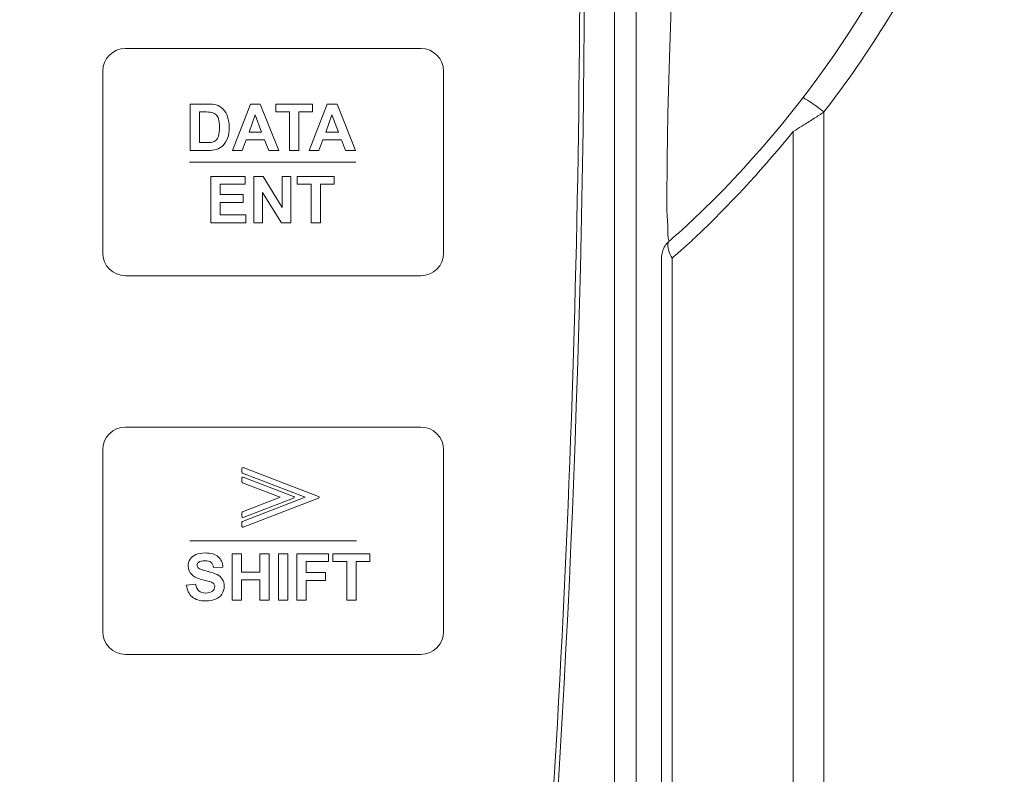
# Model space of a CAD drawing. Header units: millimetres. Extents: x -473 to 23648, y -382 to 1866.
# Tile 107 of 256: x 5145 to 5189, y 194 to 227. Entities that reach past the tile are written whole.
import ezdxf

# ---------------------------------------------------------------- set-up
doc = ezdxf.new("R2010")
doc.units = ezdxf.units.MM
doc.header["$LTSCALE"] = 80
doc.header["$PDMODE"] = 3
doc.header["$PDSIZE"] = 0.3
doc.layers.get('0').update_dxf_attribs({"linetype": 'CONTINUOUS'})
doc.styles.get("Standard").update_dxf_attribs({"font": 'technic_.ttf', "width": 0.7})
doc.dimstyles.get("Standard").update_dxf_attribs({"dimtxt": 3, "dimasz": 3, "dimexe": 0.18, "dimexo": 0.0625, "dimgap": 0.09, "dimtad": 1, "dimdsep": 46, "dimtxsty": 'Standard', "dimcen": 0.09, "dimadec": 0, "dimazin": 0, "dimtol": 1, "dimtp": 0.01, "dimtm": 0.01, "dimtfac": 1, "dimtofl": 0, "dimtmove": 0, "dimatfit": 3, "dimfxl": 1, "dimtolj": 1, "dimarcsym": 0})

# ---------------------------------------------------------------- blocks, each defined once
blk = doc.blocks.new('*D43')
at = {"color": 0, "lineweight": 0, "transparency": 16777216}
for p, q in [((5138.908, 318.41), (5249.944, 318.41)), ((5248.144, 310.41), (5248.144, 172.017)), ((5248.144, -5.056), (5248.144, 133.337)), ((5218.9, -13.056), (5249.944, -13.056))]:
    blk.add_line(p, q, dxfattribs=at)
for p in [(5137.108, 318.41), (5217.1, -13.056), (5248.144, -13.056)]:
    blk.add_point(p, dxfattribs=at)
for points in [[(5249.478, 310.41), (5246.811, 310.41), (5248.144, 318.41)], [(5246.811, -5.056), (5249.478, -5.056), (5248.144, -13.056)]]:
    blk.add_solid(points, dxfattribs=at)
at = {"color": 0, "lineweight": 0, "transparency": 16777216, "insert": (5248.144, 152.677), "char_height": 15, "attachment_point": 5, "rotation": 90}
blk.add_mtext('\\A1;331.5', dxfattribs=at)

msp = doc.modelspace()

# ---------------------------------------------------------------- linework, layer by layer
at = {"color": 0, "linetype": 'Continuous', "lineweight": 0}
for p, q in [((5171.632, 178.997), (5171.632, 284.397)), ((5172.583, 178.998), (5172.583, 284.398)), ((5179.593, 222.444), (5179.484, 222.376)), ((5173.697, 216.816), (5173.696, 177.399))]:
    msp.add_line(p, q, dxfattribs=at)
for centre, radius, start, end in [((4547.508, 231.5), 622.8, 355.525768, 4.48928), ((4547.508, 231.5), 622.6, 355.525768, 1.182237), ((5143.44, 251.889), 46, 313.4391, 338.8132), ((5142.938, 251.86), 46.956, 313.9259, 321.1051), ((5158.134, 236.371), 24.629, 312.5539, 313.4406), ((5158.895, 235.527), 23.493, 310.1173, 311.8072), ((5158.447, 236.03), 24.166, 311.8028, 312.5535), ((5142.933, 251.864), 46.962, 313.4328, 313.9263), ((5158.673, 235.236), 24.066, 311.7412, 313.4382), ((5159.436, 234.373), 22.914, 309.9833, 310.962), ((5159.128, 234.729), 23.385, 310.9613, 311.7368)]:
    msp.add_arc(centre, radius, start, end, dxfattribs=at)
for points, start_tangent, end_tangent in [([(5187.426, 234.9), (5185.834, 231.267), (5183.652, 227.305), (5180.844, 223.24)], (-0.362356, -0.93204), (-0.610696, -0.791865)), ([(5174.033, 217.561), (5173.978, 217.892), (5173.944, 218.716), (5173.935, 220.093), (5173.956, 222.005), (5174.001, 224.056), (5174.056, 225.968), (5174.115, 227.738), (5174.175, 229.358), (5174.232, 230.837), (5174.286, 232.184), (5174.336, 233.41)], (-0.551642, 0.834081), (0.040995, 0.999159)), ([(5180.844, 223.24), (5180.512, 223.491), (5180.213, 223.699), (5180, 223.826), (5179.909, 223.852)], (-0.786728, 0.617299), (-0.609403, -0.792861)), ([(5180.844, 223.24), (5180.419, 222.965), (5179.957, 222.672), (5179.593, 222.444)], (-0.838552, -0.544821), (-0.84937, -0.527798)), ([(5180.844, 223.24), (5180.842, 215.149), (5180.84, 206.321), (5180.837, 196.71), (5180.835, 186.283), (5180.834, 175.017)], (-0.000235, -1), (-0.000041, -1)), ([(5179.484, 222.376), (5179.484, 212.299), (5179.485, 201.09), (5179.485, 188.679), (5179.485, 175.019)], (0.000044, -1), (-0.000063, -1)), ([(5173.697, 216.816), (5173.737, 217.092), (5173.852, 217.348), (5174.033, 217.561)], (0.002006, 0.999998), (0.747314, 0.664471)), ([(5174.16, 216.815), (5174.016, 217.121), (5173.972, 217.382), (5174.033, 217.561)], (-0.544792, 0.838571), (0.648477, 0.761234)), ([(5174.16, 216.815), (5174.161, 210.043), (5174.163, 203.934), (5174.164, 198.403), (5174.166, 193.389), (5174.168, 188.826), (5174.169, 184.655), (5174.171, 180.847), (5174.173, 177.398)], (0.00019, -1), (0.000614, -1))]:
    msp.add_spline(points, degree=3, dxfattribs=dict(at, start_tangent=start_tangent, end_tangent=end_tangent))
at = {"lineweight": 0}
for points, knots in [([(5150.108, 226.035), (5150.108, 226.035), (5163.108, 226.035), (5163.108, 226.035), (5163.108, 226.035), (5163.658, 226.035), (5164.108, 225.585), (5164.108, 225.035), (5164.108, 225.035), (5164.108, 225.035), (5164.108, 217.035), (5164.108, 217.035), (5164.108, 217.035), (5164.108, 216.485), (5163.658, 216.035), (5163.108, 216.035), (5163.108, 216.035), (5163.108, 216.035), (5150.108, 216.035), (5150.108, 216.035), (5150.108, 216.035), (5149.558, 216.035), (5149.108, 216.485), (5149.108, 217.035), (5149.108, 217.035), (5149.108, 217.035), (5149.108, 225.035), (5149.108, 225.035), (5149.108, 225.035), (5149.108, 225.585), (5149.558, 226.035), (5150.108, 226.035)], [0, 0, 0, 0, 0.125, 0.125, 0.125, 0.125, 0.25, 0.25, 0.25, 0.25, 0.375, 0.375, 0.375, 0.375, 0.5, 0.5, 0.5, 0.5, 0.625, 0.625, 0.625, 0.625, 0.75, 0.75, 0.75, 0.75, 0.875, 0.875, 0.875, 0.875, 1, 1, 1, 1]), ([(5152.96, 223.589), (5152.96, 223.589), (5153.713, 223.589), (5153.713, 223.589), (5153.713, 223.589), (5153.882, 223.589), (5154.012, 223.576), (5154.101, 223.55), (5154.101, 223.55), (5154.221, 223.515), (5154.323, 223.452), (5154.408, 223.362), (5154.408, 223.362), (5154.494, 223.272), (5154.559, 223.162), (5154.603, 223.032), (5154.603, 223.032), (5154.648, 222.901), (5154.67, 222.741), (5154.67, 222.549), (5154.67, 222.549), (5154.67, 222.382), (5154.649, 222.237), (5154.607, 222.115), (5154.607, 222.115), (5154.556, 221.967), (5154.484, 221.847), (5154.389, 221.755), (5154.389, 221.755), (5154.317, 221.686), (5154.221, 221.632), (5154.099, 221.593), (5154.099, 221.593), (5154.009, 221.564), (5153.887, 221.549), (5153.735, 221.549), (5153.735, 221.549), (5153.735, 221.549), (5152.96, 221.549), (5152.96, 221.549), (5152.96, 221.549), (5152.96, 221.549), (5152.96, 223.589), (5152.96, 223.589)], [0, 0, 0, 0, 0.090909, 0.090909, 0.090909, 0.090909, 0.181818, 0.181818, 0.181818, 0.181818, 0.272727, 0.272727, 0.272727, 0.272727, 0.363636, 0.363636, 0.363636, 0.363636, 0.454545, 0.454545, 0.454545, 0.454545, 0.545455, 0.545455, 0.545455, 0.545455, 0.636364, 0.636364, 0.636364, 0.636364, 0.727273, 0.727273, 0.727273, 0.727273, 0.818182, 0.818182, 0.818182, 0.818182, 0.909091, 0.909091, 0.909091, 0.909091, 1, 1, 1, 1]), ([(5156.859, 221.549), (5156.859, 221.549), (5156.41, 221.549), (5156.41, 221.549), (5156.41, 221.549), (5156.41, 221.549), (5156.232, 222.013), (5156.232, 222.013), (5156.232, 222.013), (5156.232, 222.013), (5155.417, 222.013), (5155.417, 222.013), (5155.417, 222.013), (5155.417, 222.013), (5155.249, 221.549), (5155.249, 221.549), (5155.249, 221.549), (5155.249, 221.549), (5154.812, 221.549), (5154.812, 221.549), (5154.812, 221.549), (5154.812, 221.549), (5155.606, 223.589), (5155.606, 223.589), (5155.606, 223.589), (5155.606, 223.589), (5156.042, 223.589), (5156.042, 223.589), (5156.042, 223.589), (5156.042, 223.589), (5156.859, 221.549), (5156.859, 221.549)], [0, 0, 0, 0, 0.125, 0.125, 0.125, 0.125, 0.25, 0.25, 0.25, 0.25, 0.375, 0.375, 0.375, 0.375, 0.5, 0.5, 0.5, 0.5, 0.625, 0.625, 0.625, 0.625, 0.75, 0.75, 0.75, 0.75, 0.875, 0.875, 0.875, 0.875, 1, 1, 1, 1]), ([(5157.325, 221.549), (5157.325, 221.549), (5157.325, 223.244), (5157.325, 223.244), (5157.325, 223.244), (5157.325, 223.244), (5156.72, 223.244), (5156.72, 223.244), (5156.72, 223.244), (5156.72, 223.244), (5156.72, 223.589), (5156.72, 223.589), (5156.72, 223.589), (5156.72, 223.589), (5158.34, 223.589), (5158.34, 223.589), (5158.34, 223.589), (5158.34, 223.589), (5158.34, 223.244), (5158.34, 223.244), (5158.34, 223.244), (5158.34, 223.244), (5157.737, 223.244), (5157.737, 223.244), (5157.737, 223.244), (5157.737, 223.244), (5157.737, 221.549), (5157.737, 221.549), (5157.737, 221.549), (5157.737, 221.549), (5157.325, 221.549), (5157.325, 221.549)], [0, 0, 0, 0, 0.125, 0.125, 0.125, 0.125, 0.25, 0.25, 0.25, 0.25, 0.375, 0.375, 0.375, 0.375, 0.5, 0.5, 0.5, 0.5, 0.625, 0.625, 0.625, 0.625, 0.75, 0.75, 0.75, 0.75, 0.875, 0.875, 0.875, 0.875, 1, 1, 1, 1]), ([(5160.234, 221.549), (5160.234, 221.549), (5159.786, 221.549), (5159.786, 221.549), (5159.786, 221.549), (5159.786, 221.549), (5159.608, 222.013), (5159.608, 222.013), (5159.608, 222.013), (5159.608, 222.013), (5158.792, 222.013), (5158.792, 222.013), (5158.792, 222.013), (5158.792, 222.013), (5158.624, 221.549), (5158.624, 221.549), (5158.624, 221.549), (5158.624, 221.549), (5158.187, 221.549), (5158.187, 221.549), (5158.187, 221.549), (5158.187, 221.549), (5158.982, 223.589), (5158.982, 223.589), (5158.982, 223.589), (5158.982, 223.589), (5159.417, 223.589), (5159.417, 223.589), (5159.417, 223.589), (5159.417, 223.589), (5160.234, 221.549), (5160.234, 221.549)], [0, 0, 0, 0, 0.125, 0.125, 0.125, 0.125, 0.25, 0.25, 0.25, 0.25, 0.375, 0.375, 0.375, 0.375, 0.5, 0.5, 0.5, 0.5, 0.625, 0.625, 0.625, 0.625, 0.75, 0.75, 0.75, 0.75, 0.875, 0.875, 0.875, 0.875, 1, 1, 1, 1]), ([(5153.372, 223.244), (5153.372, 223.244), (5153.372, 221.893), (5153.372, 221.893), (5153.372, 221.893), (5153.372, 221.893), (5153.679, 221.893), (5153.679, 221.893), (5153.679, 221.893), (5153.794, 221.893), (5153.877, 221.899), (5153.929, 221.913), (5153.929, 221.913), (5153.995, 221.929), (5154.051, 221.957), (5154.095, 221.997), (5154.095, 221.997), (5154.139, 222.037), (5154.175, 222.103), (5154.203, 222.194), (5154.203, 222.194), (5154.23, 222.285), (5154.244, 222.41), (5154.244, 222.568), (5154.244, 222.568), (5154.244, 222.726), (5154.23, 222.846), (5154.203, 222.931), (5154.203, 222.931), (5154.175, 223.015), (5154.136, 223.081), (5154.086, 223.128), (5154.086, 223.128), (5154.035, 223.176), (5153.972, 223.208), (5153.895, 223.224), (5153.895, 223.224), (5153.837, 223.238), (5153.725, 223.244), (5153.557, 223.244), (5153.557, 223.244), (5153.557, 223.244), (5153.372, 223.244), (5153.372, 223.244)], [0, 0, 0, 0, 0.090909, 0.090909, 0.090909, 0.090909, 0.181818, 0.181818, 0.181818, 0.181818, 0.272727, 0.272727, 0.272727, 0.272727, 0.363636, 0.363636, 0.363636, 0.363636, 0.454545, 0.454545, 0.454545, 0.454545, 0.545455, 0.545455, 0.545455, 0.545455, 0.636364, 0.636364, 0.636364, 0.636364, 0.727273, 0.727273, 0.727273, 0.727273, 0.818182, 0.818182, 0.818182, 0.818182, 0.909091, 0.909091, 0.909091, 0.909091, 1, 1, 1, 1]), ([(5156.1, 222.356), (5156.1, 222.356), (5155.819, 223.113), (5155.819, 223.113), (5155.819, 223.113), (5155.819, 223.113), (5155.544, 222.356), (5155.544, 222.356), (5155.544, 222.356), (5155.544, 222.356), (5156.1, 222.356), (5156.1, 222.356)], [0, 0, 0, 0, 0.333333, 0.333333, 0.333333, 0.333333, 0.666667, 0.666667, 0.666667, 0.666667, 1, 1, 1, 1]), ([(5159.476, 222.356), (5159.476, 222.356), (5159.195, 223.113), (5159.195, 223.113), (5159.195, 223.113), (5159.195, 223.113), (5158.919, 222.356), (5158.919, 222.356), (5158.919, 222.356), (5158.919, 222.356), (5159.476, 222.356), (5159.476, 222.356)], [0, 0, 0, 0, 0.333333, 0.333333, 0.333333, 0.333333, 0.666667, 0.666667, 0.666667, 0.666667, 1, 1, 1, 1]), ([(5153.858, 218.366), (5153.858, 218.366), (5153.858, 220.406), (5153.858, 220.406), (5153.858, 220.406), (5153.858, 220.406), (5155.37, 220.406), (5155.37, 220.406), (5155.37, 220.406), (5155.37, 220.406), (5155.37, 220.061), (5155.37, 220.061), (5155.37, 220.061), (5155.37, 220.061), (5154.27, 220.061), (5154.27, 220.061), (5154.27, 220.061), (5154.27, 220.061), (5154.27, 219.608), (5154.27, 219.608), (5154.27, 219.608), (5154.27, 219.608), (5155.293, 219.608), (5155.293, 219.608), (5155.293, 219.608), (5155.293, 219.608), (5155.293, 219.265), (5155.293, 219.265), (5155.293, 219.265), (5155.293, 219.265), (5154.27, 219.265), (5154.27, 219.265), (5154.27, 219.265), (5154.27, 219.265), (5154.27, 218.71), (5154.27, 218.71), (5154.27, 218.71), (5154.27, 218.71), (5155.409, 218.71), (5155.409, 218.71), (5155.409, 218.71), (5155.409, 218.71), (5155.409, 218.366), (5155.409, 218.366), (5155.409, 218.366), (5155.409, 218.366), (5153.858, 218.366), (5153.858, 218.366)], [0, 0, 0, 0, 0.083333, 0.083333, 0.083333, 0.083333, 0.166667, 0.166667, 0.166667, 0.166667, 0.25, 0.25, 0.25, 0.25, 0.333333, 0.333333, 0.333333, 0.333333, 0.416667, 0.416667, 0.416667, 0.416667, 0.5, 0.5, 0.5, 0.5, 0.583333, 0.583333, 0.583333, 0.583333, 0.666667, 0.666667, 0.666667, 0.666667, 0.75, 0.75, 0.75, 0.75, 0.833333, 0.833333, 0.833333, 0.833333, 0.916667, 0.916667, 0.916667, 0.916667, 1, 1, 1, 1]), ([(5155.762, 218.366), (5155.762, 218.366), (5155.762, 220.406), (5155.762, 220.406), (5155.762, 220.406), (5155.762, 220.406), (5156.163, 220.406), (5156.163, 220.406), (5156.163, 220.406), (5156.163, 220.406), (5156.998, 219.044), (5156.998, 219.044), (5156.998, 219.044), (5156.998, 219.044), (5156.998, 220.406), (5156.998, 220.406), (5156.998, 220.406), (5156.998, 220.406), (5157.381, 220.406), (5157.381, 220.406), (5157.381, 220.406), (5157.381, 220.406), (5157.381, 218.366), (5157.381, 218.366), (5157.381, 218.366), (5157.381, 218.366), (5156.967, 218.366), (5156.967, 218.366), (5156.967, 218.366), (5156.967, 218.366), (5156.145, 219.696), (5156.145, 219.696), (5156.145, 219.696), (5156.145, 219.696), (5156.145, 218.366), (5156.145, 218.366), (5156.145, 218.366), (5156.145, 218.366), (5155.762, 218.366), (5155.762, 218.366)], [0, 0, 0, 0, 0.1, 0.1, 0.1, 0.1, 0.2, 0.2, 0.2, 0.2, 0.3, 0.3, 0.3, 0.3, 0.4, 0.4, 0.4, 0.4, 0.5, 0.5, 0.5, 0.5, 0.6, 0.6, 0.6, 0.6, 0.7, 0.7, 0.7, 0.7, 0.8, 0.8, 0.8, 0.8, 0.9, 0.9, 0.9, 0.9, 1, 1, 1, 1]), ([(5158.275, 218.366), (5158.275, 218.366), (5158.275, 220.061), (5158.275, 220.061), (5158.275, 220.061), (5158.275, 220.061), (5157.67, 220.061), (5157.67, 220.061), (5157.67, 220.061), (5157.67, 220.061), (5157.67, 220.406), (5157.67, 220.406), (5157.67, 220.406), (5157.67, 220.406), (5159.291, 220.406), (5159.291, 220.406), (5159.291, 220.406), (5159.291, 220.406), (5159.291, 220.061), (5159.291, 220.061), (5159.291, 220.061), (5159.291, 220.061), (5158.687, 220.061), (5158.687, 220.061), (5158.687, 220.061), (5158.687, 220.061), (5158.687, 218.366), (5158.687, 218.366), (5158.687, 218.366), (5158.687, 218.366), (5158.275, 218.366), (5158.275, 218.366)], [0, 0, 0, 0, 0.125, 0.125, 0.125, 0.125, 0.25, 0.25, 0.25, 0.25, 0.375, 0.375, 0.375, 0.375, 0.5, 0.5, 0.5, 0.5, 0.625, 0.625, 0.625, 0.625, 0.75, 0.75, 0.75, 0.75, 0.875, 0.875, 0.875, 0.875, 1, 1, 1, 1]), ([(5150.108, 209.378), (5150.108, 209.378), (5163.108, 209.378), (5163.108, 209.378), (5163.108, 209.378), (5163.658, 209.378), (5164.108, 208.928), (5164.108, 208.378), (5164.108, 208.378), (5164.108, 208.378), (5164.108, 200.378), (5164.108, 200.378), (5164.108, 200.378), (5164.108, 199.828), (5163.658, 199.378), (5163.108, 199.378), (5163.108, 199.378), (5163.108, 199.378), (5150.108, 199.378), (5150.108, 199.378), (5150.108, 199.378), (5149.558, 199.378), (5149.108, 199.828), (5149.108, 200.378), (5149.108, 200.378), (5149.108, 200.378), (5149.108, 208.378), (5149.108, 208.378), (5149.108, 208.378), (5149.108, 208.928), (5149.558, 209.378), (5150.108, 209.378)], [0, 0, 0, 0, 0.125, 0.125, 0.125, 0.125, 0.25, 0.25, 0.25, 0.25, 0.375, 0.375, 0.375, 0.375, 0.5, 0.5, 0.5, 0.5, 0.625, 0.625, 0.625, 0.625, 0.75, 0.75, 0.75, 0.75, 0.875, 0.875, 0.875, 0.875, 1, 1, 1, 1]), ([(5155.229, 205.015), (5155.229, 205.015), (5155.229, 205.187), (5155.229, 205.187), (5155.229, 205.187), (5155.229, 205.207), (5155.243, 205.225), (5155.262, 205.23), (5155.262, 205.23), (5155.262, 205.23), (5158.017, 206.287), (5158.017, 206.287), (5158.017, 206.287), (5158.017, 206.287), (5155.258, 207.346), (5155.258, 207.346), (5155.258, 207.346), (5155.239, 207.353), (5155.228, 207.371), (5155.229, 207.39), (5155.229, 207.39), (5155.229, 207.39), (5155.229, 207.56), (5155.229, 207.56), (5155.229, 207.56), (5155.229, 207.584), (5155.249, 207.603), (5155.273, 207.603), (5155.273, 207.603), (5155.279, 207.603), (5155.285, 207.602), (5155.291, 207.599), (5155.291, 207.599), (5155.291, 207.599), (5158.602, 206.328), (5158.602, 206.328), (5158.602, 206.328), (5158.624, 206.32), (5158.636, 206.294), (5158.627, 206.272), (5158.627, 206.272), (5158.623, 206.26), (5158.613, 206.251), (5158.602, 206.247), (5158.602, 206.247), (5158.602, 206.247), (5158.602, 206.247), (5158.602, 206.247), (5158.602, 206.247), (5158.602, 206.247), (5155.289, 204.974), (5155.289, 204.974), (5155.289, 204.974), (5155.266, 204.966), (5155.241, 204.977), (5155.232, 204.999), (5155.232, 204.999), (5155.23, 205.004), (5155.229, 205.01), (5155.229, 205.015), (5155.229, 205.015), (5155.229, 205.015), (5155.229, 205.015), (5155.229, 205.015)], [0, 0, 0, 0, 0.0625, 0.0625, 0.0625, 0.0625, 0.125, 0.125, 0.125, 0.125, 0.1875, 0.1875, 0.1875, 0.1875, 0.25, 0.25, 0.25, 0.25, 0.3125, 0.3125, 0.3125, 0.3125, 0.375, 0.375, 0.375, 0.375, 0.4375, 0.4375, 0.4375, 0.4375, 0.5, 0.5, 0.5, 0.5, 0.5625, 0.5625, 0.5625, 0.5625, 0.625, 0.625, 0.625, 0.625, 0.6875, 0.6875, 0.6875, 0.6875, 0.75, 0.75, 0.75, 0.75, 0.8125, 0.8125, 0.8125, 0.8125, 0.875, 0.875, 0.875, 0.875, 0.9375, 0.9375, 0.9375, 0.9375, 1, 1, 1, 1]), ([(5157.506, 206.247), (5157.506, 206.247), (5155.293, 205.396), (5155.293, 205.396), (5155.293, 205.396), (5155.287, 205.393), (5155.28, 205.392), (5155.273, 205.392), (5155.273, 205.392), (5155.249, 205.392), (5155.229, 205.412), (5155.229, 205.436), (5155.229, 205.436), (5155.229, 205.436), (5155.229, 205.608), (5155.229, 205.608), (5155.229, 205.608), (5155.229, 205.608), (5155.229, 205.608), (5155.229, 205.608), (5155.229, 205.608), (5155.229, 205.625), (5155.24, 205.642), (5155.258, 205.649), (5155.258, 205.649), (5155.258, 205.649), (5156.922, 206.287), (5156.922, 206.287), (5156.922, 206.287), (5156.922, 206.287), (5155.259, 206.925), (5155.259, 206.925), (5155.259, 206.925), (5155.242, 206.931), (5155.229, 206.948), (5155.229, 206.967), (5155.229, 206.967), (5155.229, 206.967), (5155.229, 207.139), (5155.229, 207.139), (5155.229, 207.139), (5155.229, 207.139), (5155.229, 207.139), (5155.229, 207.139), (5155.229, 207.139), (5155.229, 207.144), (5155.23, 207.149), (5155.232, 207.154), (5155.232, 207.154), (5155.241, 207.177), (5155.266, 207.188), (5155.289, 207.18), (5155.289, 207.18), (5155.289, 207.18), (5157.506, 206.328), (5157.506, 206.328), (5157.506, 206.328), (5157.506, 206.328), (5157.506, 206.328), (5157.506, 206.328), (5157.506, 206.328), (5157.517, 206.324), (5157.527, 206.315), (5157.532, 206.303), (5157.532, 206.303), (5157.54, 206.281), (5157.529, 206.255), (5157.506, 206.247)], [0, 0, 0, 0, 0.058824, 0.058824, 0.058824, 0.058824, 0.117647, 0.117647, 0.117647, 0.117647, 0.176471, 0.176471, 0.176471, 0.176471, 0.235294, 0.235294, 0.235294, 0.235294, 0.294118, 0.294118, 0.294118, 0.294118, 0.352941, 0.352941, 0.352941, 0.352941, 0.411765, 0.411765, 0.411765, 0.411765, 0.470588, 0.470588, 0.470588, 0.470588, 0.529412, 0.529412, 0.529412, 0.529412, 0.588235, 0.588235, 0.588235, 0.588235, 0.647059, 0.647059, 0.647059, 0.647059, 0.705882, 0.705882, 0.705882, 0.705882, 0.764706, 0.764706, 0.764706, 0.764706, 0.823529, 0.823529, 0.823529, 0.823529, 0.882353, 0.882353, 0.882353, 0.882353, 0.941176, 0.941176, 0.941176, 0.941176, 1, 1, 1, 1]), ([(5152.792, 202.427), (5152.792, 202.427), (5153.193, 202.466), (5153.193, 202.466), (5153.193, 202.466), (5153.216, 202.331), (5153.265, 202.233), (5153.339, 202.169), (5153.339, 202.169), (5153.413, 202.107), (5153.512, 202.075), (5153.637, 202.075), (5153.637, 202.075), (5153.77, 202.075), (5153.87, 202.103), (5153.937, 202.16), (5153.937, 202.16), (5154.005, 202.216), (5154.038, 202.281), (5154.038, 202.356), (5154.038, 202.356), (5154.038, 202.405), (5154.024, 202.445), (5153.996, 202.479), (5153.996, 202.479), (5153.968, 202.513), (5153.918, 202.543), (5153.847, 202.567), (5153.847, 202.567), (5153.799, 202.585), (5153.689, 202.614), (5153.518, 202.657), (5153.518, 202.657), (5153.297, 202.711), (5153.142, 202.779), (5153.053, 202.859), (5153.053, 202.859), (5152.928, 202.971), (5152.865, 203.107), (5152.865, 203.269), (5152.865, 203.269), (5152.865, 203.373), (5152.895, 203.47), (5152.954, 203.56), (5152.954, 203.56), (5153.013, 203.651), (5153.098, 203.719), (5153.208, 203.767), (5153.208, 203.767), (5153.319, 203.814), (5153.453, 203.838), (5153.609, 203.838), (5153.609, 203.838), (5153.866, 203.838), (5154.058, 203.782), (5154.188, 203.67), (5154.188, 203.67), (5154.317, 203.557), (5154.385, 203.407), (5154.392, 203.22), (5154.392, 203.22), (5154.392, 203.22), (5153.98, 203.202), (5153.98, 203.202), (5153.98, 203.202), (5153.962, 203.307), (5153.924, 203.382), (5153.866, 203.428), (5153.866, 203.428), (5153.808, 203.474), (5153.722, 203.497), (5153.606, 203.497), (5153.606, 203.497), (5153.486, 203.497), (5153.392, 203.473), (5153.325, 203.423), (5153.325, 203.423), (5153.281, 203.392), (5153.259, 203.35), (5153.259, 203.297), (5153.259, 203.297), (5153.259, 203.248), (5153.279, 203.207), (5153.32, 203.173), (5153.32, 203.173), (5153.372, 203.129), (5153.498, 203.084), (5153.699, 203.037), (5153.699, 203.037), (5153.899, 202.989), (5154.047, 202.94), (5154.143, 202.89), (5154.143, 202.89), (5154.239, 202.839), (5154.314, 202.77), (5154.369, 202.682), (5154.369, 202.682), (5154.423, 202.594), (5154.45, 202.486), (5154.45, 202.358), (5154.45, 202.358), (5154.45, 202.241), (5154.418, 202.131), (5154.353, 202.029), (5154.353, 202.029), (5154.288, 201.927), (5154.196, 201.851), (5154.077, 201.802), (5154.077, 201.802), (5153.958, 201.752), (5153.81, 201.727), (5153.633, 201.727), (5153.633, 201.727), (5153.375, 201.727), (5153.177, 201.787), (5153.039, 201.906), (5153.039, 201.906), (5152.901, 202.025), (5152.818, 202.199), (5152.792, 202.427)], [0, 0, 0, 0, 0.033333, 0.033333, 0.033333, 0.033333, 0.066667, 0.066667, 0.066667, 0.066667, 0.1, 0.1, 0.1, 0.1, 0.133333, 0.133333, 0.133333, 0.133333, 0.166667, 0.166667, 0.166667, 0.166667, 0.2, 0.2, 0.2, 0.2, 0.233333, 0.233333, 0.233333, 0.233333, 0.266667, 0.266667, 0.266667, 0.266667, 0.3, 0.3, 0.3, 0.3, 0.333333, 0.333333, 0.333333, 0.333333, 0.366667, 0.366667, 0.366667, 0.366667, 0.4, 0.4, 0.4, 0.4, 0.433333, 0.433333, 0.433333, 0.433333, 0.466667, 0.466667, 0.466667, 0.466667, 0.5, 0.5, 0.5, 0.5, 0.533333, 0.533333, 0.533333, 0.533333, 0.566667, 0.566667, 0.566667, 0.566667, 0.6, 0.6, 0.6, 0.6, 0.633333, 0.633333, 0.633333, 0.633333, 0.666667, 0.666667, 0.666667, 0.666667, 0.7, 0.7, 0.7, 0.7, 0.733333, 0.733333, 0.733333, 0.733333, 0.766667, 0.766667, 0.766667, 0.766667, 0.8, 0.8, 0.8, 0.8, 0.833333, 0.833333, 0.833333, 0.833333, 0.866667, 0.866667, 0.866667, 0.866667, 0.9, 0.9, 0.9, 0.9, 0.933333, 0.933333, 0.933333, 0.933333, 0.966667, 0.966667, 0.966667, 0.966667, 1, 1, 1, 1]), ([(5154.798, 201.763), (5154.798, 201.763), (5154.798, 203.803), (5154.798, 203.803), (5154.798, 203.803), (5154.798, 203.803), (5155.21, 203.803), (5155.21, 203.803), (5155.21, 203.803), (5155.21, 203.803), (5155.21, 203.001), (5155.21, 203.001), (5155.21, 203.001), (5155.21, 203.001), (5156.017, 203.001), (5156.017, 203.001), (5156.017, 203.001), (5156.017, 203.001), (5156.017, 203.803), (5156.017, 203.803), (5156.017, 203.803), (5156.017, 203.803), (5156.428, 203.803), (5156.428, 203.803), (5156.428, 203.803), (5156.428, 203.803), (5156.428, 201.763), (5156.428, 201.763), (5156.428, 201.763), (5156.428, 201.763), (5156.017, 201.763), (5156.017, 201.763), (5156.017, 201.763), (5156.017, 201.763), (5156.017, 202.655), (5156.017, 202.655), (5156.017, 202.655), (5156.017, 202.655), (5155.21, 202.655), (5155.21, 202.655), (5155.21, 202.655), (5155.21, 202.655), (5155.21, 201.763), (5155.21, 201.763), (5155.21, 201.763), (5155.21, 201.763), (5154.798, 201.763), (5154.798, 201.763)], [0, 0, 0, 0, 0.083333, 0.083333, 0.083333, 0.083333, 0.166667, 0.166667, 0.166667, 0.166667, 0.25, 0.25, 0.25, 0.25, 0.333333, 0.333333, 0.333333, 0.333333, 0.416667, 0.416667, 0.416667, 0.416667, 0.5, 0.5, 0.5, 0.5, 0.583333, 0.583333, 0.583333, 0.583333, 0.666667, 0.666667, 0.666667, 0.666667, 0.75, 0.75, 0.75, 0.75, 0.833333, 0.833333, 0.833333, 0.833333, 0.916667, 0.916667, 0.916667, 0.916667, 1, 1, 1, 1]), ([(5156.842, 201.763), (5156.842, 201.763), (5156.842, 203.803), (5156.842, 203.803), (5156.842, 203.803), (5156.842, 203.803), (5157.253, 203.803), (5157.253, 203.803), (5157.253, 203.803), (5157.253, 203.803), (5157.253, 201.763), (5157.253, 201.763), (5157.253, 201.763), (5157.253, 201.763), (5156.842, 201.763), (5156.842, 201.763)], [0, 0, 0, 0, 0.25, 0.25, 0.25, 0.25, 0.5, 0.5, 0.5, 0.5, 0.75, 0.75, 0.75, 0.75, 1, 1, 1, 1]), ([(5157.648, 201.763), (5157.648, 201.763), (5157.648, 203.803), (5157.648, 203.803), (5157.648, 203.803), (5157.648, 203.803), (5159.047, 203.803), (5159.047, 203.803), (5159.047, 203.803), (5159.047, 203.803), (5159.047, 203.458), (5159.047, 203.458), (5159.047, 203.458), (5159.047, 203.458), (5158.061, 203.458), (5158.061, 203.458), (5158.061, 203.458), (5158.061, 203.458), (5158.061, 202.975), (5158.061, 202.975), (5158.061, 202.975), (5158.061, 202.975), (5158.912, 202.975), (5158.912, 202.975), (5158.912, 202.975), (5158.912, 202.975), (5158.912, 202.63), (5158.912, 202.63), (5158.912, 202.63), (5158.912, 202.63), (5158.061, 202.63), (5158.061, 202.63), (5158.061, 202.63), (5158.061, 202.63), (5158.061, 201.763), (5158.061, 201.763), (5158.061, 201.763), (5158.061, 201.763), (5157.648, 201.763), (5157.648, 201.763)], [0, 0, 0, 0, 0.1, 0.1, 0.1, 0.1, 0.2, 0.2, 0.2, 0.2, 0.3, 0.3, 0.3, 0.3, 0.4, 0.4, 0.4, 0.4, 0.5, 0.5, 0.5, 0.5, 0.6, 0.6, 0.6, 0.6, 0.7, 0.7, 0.7, 0.7, 0.8, 0.8, 0.8, 0.8, 0.9, 0.9, 0.9, 0.9, 1, 1, 1, 1]), ([(5159.845, 201.763), (5159.845, 201.763), (5159.845, 203.458), (5159.845, 203.458), (5159.845, 203.458), (5159.845, 203.458), (5159.24, 203.458), (5159.24, 203.458), (5159.24, 203.458), (5159.24, 203.458), (5159.24, 203.803), (5159.24, 203.803), (5159.24, 203.803), (5159.24, 203.803), (5160.861, 203.803), (5160.861, 203.803), (5160.861, 203.803), (5160.861, 203.803), (5160.861, 203.458), (5160.861, 203.458), (5160.861, 203.458), (5160.861, 203.458), (5160.257, 203.458), (5160.257, 203.458), (5160.257, 203.458), (5160.257, 203.458), (5160.257, 201.763), (5160.257, 201.763), (5160.257, 201.763), (5160.257, 201.763), (5159.845, 201.763), (5159.845, 201.763)], [0, 0, 0, 0, 0.125, 0.125, 0.125, 0.125, 0.25, 0.25, 0.25, 0.25, 0.375, 0.375, 0.375, 0.375, 0.5, 0.5, 0.5, 0.5, 0.625, 0.625, 0.625, 0.625, 0.75, 0.75, 0.75, 0.75, 0.875, 0.875, 0.875, 0.875, 1, 1, 1, 1])]:
    msp.add_open_spline(points, degree=3, knots=knots, dxfattribs=at)
for points in [[(5152.924, 221.035), (5152.924, 221.035), (5160.251, 221.035), (5160.251, 221.035)], [(5152.945, 204.378), (5152.945, 204.378), (5160.272, 204.378), (5160.272, 204.378)]]:
    msp.add_open_spline(points, degree=3, dxfattribs=at)

# ---------------------------------------------------------------- dimensions: what is measured, and where the dimension line sits
at = {"color": 3, "lineweight": 0}
dim = msp.add_linear_dim(base=(5248.144, -13.056), p1=(5137.108, 318.41), p2=(5217.1, -13.056), angle=90, dimstyle='Standard', override={"dimtxt": 15, "dimasz": 8, "dimexe": 1.8, "dimexo": 1.8, "dimtad": 0, "dimdec": 1, "dimzin": 0, "dimdsep": 0, "dimcen": 0.5, "dimtol": 0, "dimtdec": 4, "dimtzin": 0, "dimlwd": 0, "dimlwe": 0}, dxfattribs=at)
dim.commit()
dim.dimension.update_dxf_attribs({"geometry": '*D43', "text_midpoint": (5248.144, 152.677), "dimtype": 160})

doc.saveas('drawing.dxf')
